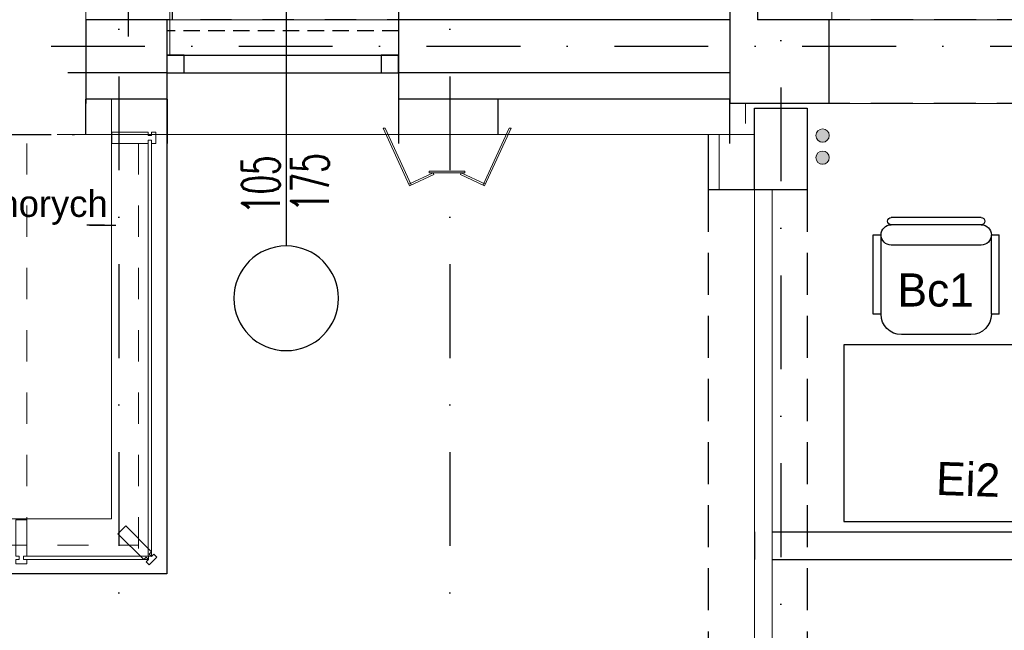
# Model space of a CAD drawing. Header units: millimetres. Extents: x 14495 to 271441, y -21035 to 2232.
# Tile 159 of 227: x 85905 to 86351, y -3479 to -3202. Entities that reach past the tile are written whole.
import ezdxf
from ezdxf.enums import TextEntityAlignment as Align

# ---------------------------------------------------------------- set-up
doc = ezdxf.new("R2010")
doc.units = ezdxf.units.MM
for name, pattern in [('DASHDOT', [1, 0.5, -0.25, 0, -0.25]), ('DASHED', [28.222222, 14.111111, -14.111111]), ('DASHED2', [9.525, 6.35, -3.175]), ('HIDDENX2', [0.75, 0.5, -0.25])]:
    doc.linetypes.add(name, pattern=pattern)
for name, color, linetype in [('-- TECH  SYMBOLE', 1, 'Continuous'), ('-- TECH WYPOSAŻENIE', 2, 'Continuous'), ('_1_cienkie', 251, 'Continuous'), ('_A_widok', 1, 'Continuous'), ('a-bloki-drzwi', 52, 'Continuous'), ('a-cienka', 8, 'Continuous'), ('A-POW-NR', 1, 'Continuous'), ('A_bloki-drzwi', 1, 'Continuous'), ('A_BLOKI_KÓŁKO', 1, 'Continuous'), ('A_BLOKI_OPIS', 1, 'Continuous'), ('A_cieńsza', 8, 'Continuous'), ('A_L przerywana', 251, 'HIDDENX2'), ('A_L_PRZEK', 3, 'Continuous'), ('A_Lwidok', 1, 'Continuous'), ('A_okładzina HPL', 37, 'Continuous'), ('A_OSIE', 252, 'DASHDOT'), ('A_PROJEKTOWANE', 3, 'Continuous'), ('A_SC_DZIAlOWE', 4, 'Continuous'), ('TECH Meble', 1, 'Continuous')]:
    doc.layers.add(name, color=color, linetype=linetype)
doc.layers.add('A-POW', color=2, linetype='Continuous', plot=False)
for name, color, linetype, lineweight in [('A_ALUMINIUM', 1, 'Continuous', 13), ('A_L_CIENKA', 251, 'Continuous', 5), ('A_obudowy G-K', 31, 'Continuous', 0), ('SAN_Przewody powrotne CO na rzucie', 180, 'Continuous', 40), ('SAN_Przewody zasilające CO na rzucie', 20, 'Continuous', 40)]:
    doc.layers.add(name, color=color, linetype=linetype, lineweight=lineweight)
doc.styles.add('ARIAL1_2', font='arial.ttf', dxfattribs={"width": 1.2})
doc.styles.add('arialce', font='ARIALN.TTF')
doc.styles.add('cg', font='GOTHIC.TTF')
doc.styles.add('ROMANS', font='romans', dxfattribs={"width": 0.6})
doc.styles.add('switz721ltexbt', font='swissel.ttf')

# ---------------------------------------------------------------- blocks, each defined once
blk = doc.blocks.new('HJTS')
at = {"color": 8}
blk.add_line((0, 0), (0, 111.34), dxfattribs=at)
at = {"layer": 'A_BLOKI_KÓŁKO', "ltscale": 0.04}
blk.add_circle((0, 135.04), 23.7, dxfattribs=at)
at = {"layer": 'A_BLOKI_OPIS', "style": 'ROMANS'}
for tag, height, width, p in [('O', 20.59, 0.5, (-0.05, 135.67)), ('100', 17.16, 0.6, (-11.49, 86.54)), ('200', 17.16, 0.6, (10.76, 86.54))]:
    blk.add_attdef(tag, text='', height=height, rotation=90, dxfattribs=dict(at, width=width)).set_placement(p, align=Align.MIDDLE)
blk = doc.blocks.new('POW')
at = {"const_width": 5}
blk.add_lwpolyline([(125.32, 0), (0, 0)], dxfattribs=at)
at = {"style": 'switz721ltexbt'}
blk.add_attdef('001', (-1.78, 12.35), '', height=41.18, dxfattribs=at)
blk = doc.blocks.new('fghsdx')
at = {"lineweight": 0}
for p, q in [((-37.08, -19.4), (-25.08, 6.6)), ((-36.19, -19.4), (-24.35, 6.26)), ((-14.42, 0.8), (-25.41, 5.87)), ((-14.08, 1.53), (-25.08, 6.6)), ((-2.07, 1.53), (8.92, 6.6)), ((-1.73, 0.8), (9.26, 5.87)), ((20.04, -19.4), (8.2, 6.26)), ((20.92, -19.4), (8.92, 6.6)), ((-16.15, 0.8), (0, 0.8)), ((-16.15, 0.8), (-16.15, 0)), ((-16.15, 0), (0, 0)), ((-14.42, 0.8), (-14.08, 1.53)), ((-1.73, 0.8), (-2.07, 1.53)), ((0, 0.8), (0, 0)), ((-37.08, -19.4), (-36.19, -19.4)), ((20.92, -19.4), (20.04, -19.4))]:
    blk.add_line(p, q, dxfattribs=at)
blk = doc.blocks.new('K.1.1')
at = {"color": 2}
for p, q in [((-20.38, 53), (20.38, 53)), ((-20.38, 49.77), (20.38, 49.77)), ((-28.5, 9.23), (-28.5, 45.15)), ((-25, 45.15), (-28.5, 45.15)), ((-25, 9.23), (-25, 45.15)), ((25, 9.23), (25, 45.15)), ((28.5, 45.15), (25, 45.15)), ((28.5, 9.23), (28.5, 45.15)), ((-20.38, 40.54), (20.38, 40.54)), ((-28.5, 9.23), (-25, 9.23)), ((25, 9.23), (28.5, 9.23)), ((-15.77, 0), (15.77, 0))]:
    blk.add_line(p, q, dxfattribs=at)
for centre, radius, start, end in [((-20.38, 45.15), 4.62, 90, 270), ((-20.38, 51.38), 1.62, 90, 270), ((20.38, 51.38), 1.62, 270, 90), ((20.38, 45.15), 4.62, 270, 90), ((-15.77, 9.23), 9.23, 180, 270), ((15.77, 9.23), 9.23, 270, 0)]:
    blk.add_arc(centre, radius, start, end, dxfattribs=at)
at = {"style": 'ROMANS', "flags": 1}
for tag, p in [('OPIS', (-154.94, 45.65)), ('WYMIARY', (-154.7, 27.93)), ('PRODUCENT', (-155.26, 9.38)), ('TYP', (-155.26, -12.3))]:
    blk.add_attdef(tag, p, '', height=10, dxfattribs=at)

msp = doc.modelspace()

# ---------------------------------------------------------------- hatches: boundary and pattern name
at = {"layer": 'SAN_Przewody powrotne CO na rzucie', "lineweight": 13}
msp.add_hatch(color=256, dxfattribs=at).paths.add_polyline_path([(86268.61, -3268.04, 1), (86268.61, -3262.04, 1)])
at = {"layer": 'SAN_Przewody zasilające CO na rzucie', "lineweight": 13}
msp.add_hatch(color=256, dxfattribs=at).paths.add_polyline_path([(86268.61, -3258.04, 1), (86268.61, -3252.04, 1)])

# ---------------------------------------------------------------- linework, layer by layer
at = {"layer": '-- TECH WYPOSAŻENIE', "color": 2}
msp.add_lwpolyline([(86278.35, -3349.5), (86278.35, -3429.5), (86358.35, -3429.5), (86358.35, -3349.5)], close=True, dxfattribs=at)
at = {"layer": '_1_cienkie', "linetype": 'DASHED'}
msp.add_line((86226.65, -3202.26), (85971.65, -3202.26), dxfattribs=at)
at = {"layer": '_1_cienkie', "linetype": 'DASHED2', "ltscale": 3}
for p, q in [((86538.29, -3202.26), (86271.65, -3202.26)), ((86538.22, -3240.26), (86271.58, -3240.26)), ((85671.51, -3254.26), (85929.71, -3254.26)), ((86216.79, -3279.26), (86216.79, -3771.76)), ((86261.79, -3279.26), (86261.79, -3771.76))]:
    msp.add_line(p, q, dxfattribs=at)
at = {"layer": '_1_cienkie'}
for p, q in [((85934.71, -3238.26), (85934.71, -3254.26)), ((85971.65, -3238.26), (85971.65, -3258.26)), ((86076.5, -3238.26), (86076.5, -3258.26)), ((86121.5, -3238.26), (86121.5, -3254.26)), ((86226.5, -3238.26), (86226.5, -3258.26)), ((85935.37, -3295.24), (85943.37, -3295.24)), ((85936.51, -3295.28), (85948.51, -3295.28))]:
    msp.add_line(p, q, dxfattribs=at)
at = {"layer": '_1_cienkie', "lineweight": 0}
for p, q in [((85921.82, -3254.26), (85929.71, -3254.26)), ((85926.82, -3254.26), (85971.74, -3254.26)), ((86076.74, -3254.26), (86121.5, -3254.26)), ((86121.67, -3254.26), (86237.79, -3254.26)), ((86221.79, -3254.26), (86221.79, -3279.26))]:
    msp.add_line(p, q, dxfattribs=at)
at = {"layer": '_A_widok'}
for points in [[(85971.53, -3238.26), (85971.53, -3453.28), (85626.6, -3453.28), (85626.6, -3250.26)], [(85971.53, -3250.26), (85971.53, -3453.28), (85626.6, -3453.28), (85626.6, -3250.26)]]:
    msp.add_lwpolyline(points, dxfattribs=at)
at = {"layer": '_A_widok', "lineweight": 13}
msp.add_lwpolyline([(85946.53, -3238.26), (85946.53, -3428.28), (85651.6, -3428.28), (85651.6, -3238.26)], dxfattribs=at)
at = {"layer": 'a-cienka'}
for points in [[(85971.72, -3226.26), (85926.72, -3226.26)], [(86226.65, -3226.26), (86076.5, -3226.26)]]:
    msp.add_lwpolyline(points, dxfattribs=at)
at = {"layer": 'A_ALUMINIUM'}
for p, q in [((85971.58, -3240.26), (85971.58, -3446.76)), ((86233.78, -3240.26), (86233.78, -3249.26)), ((86237.79, -3279.26), (86237.79, -3771.76)), ((86245.79, -3279.26), (86245.79, -3771.76)), ((86237.79, -3545.26), (86237.79, -3446.76))]:
    msp.add_line(p, q, dxfattribs=at)
at = {"layer": 'A_ALUMINIUM', "linetype": 'DASHED'}
for p, q in [((85908.13, -3258.26), (85908.13, -3445.26)), ((85958.67, -3258.26), (85958.67, -3445.26)), ((85639.79, -3440.26), (85958.67, -3440.26))]:
    msp.add_line(p, q, dxfattribs=at)
at = {"layer": 'A_ALUMINIUM'}
for points in [[(85966.6, -3258.26), (85964.6, -3258.26), (85964.6, -3256.76), (85963.1, -3256.76), (85963.1, -3258.26), (85946.6, -3258.26), (85946.6, -3253.26), (85963.1, -3253.26), (85963.1, -3254.76), (85964.6, -3254.76), (85964.6, -3253.26), (85966.6, -3253.26), (85966.6, -3258.26), (85964.6, -3258.26)], [(85903.13, -3448.76), (85903.13, -3446.76), (85904.63, -3446.76), (85904.63, -3445.26), (85903.13, -3445.26), (85903.13, -3428.76), (85908.13, -3428.76), (85908.13, -3445.26), (85906.63, -3445.26), (85906.63, -3446.76), (85908.13, -3446.76), (85908.13, -3448.76), (85903.13, -3448.76), (85903.13, -3446.76)], [(85963.54, -3449.23), (85962.13, -3447.82), (85963.19, -3446.76), (85962.13, -3445.7), (85961.07, -3446.76), (85949.4, -3435.09), (85952.93, -3431.55), (85964.6, -3443.22), (85963.54, -3444.28), (85964.6, -3445.34), (85965.66, -3444.28), (85967.08, -3445.7), (85963.54, -3449.23), (85962.13, -3447.82)]]:
    msp.add_lwpolyline(points, dxfattribs=at)
for points in [[(85963.1, -3445.26), (85964.6, -3445.26), (85964.6, -3256.76), (85963.1, -3256.76)], [(85906.63, -3445.26), (85963.19, -3445.26), (85963.19, -3446.76), (85906.63, -3446.76)]]:
    msp.add_lwpolyline(points, close=True, dxfattribs=at)
at = {"layer": 'A_bloki-drzwi'}
for p, q in [((85971.58, -3218.26), (86076.58, -3218.26)), ((85971.58, -3226.26), (86076.58, -3226.26))]:
    msp.add_line(p, q, dxfattribs=at)
for points in [[(85971.58, -3226.26), (85979.44, -3226.26), (85979.44, -3218.26), (85971.58, -3218.26)], [(86068.71, -3226.26), (86076.58, -3226.26), (86076.58, -3218.26), (86068.71, -3218.26)]]:
    msp.add_lwpolyline(points, close=True, dxfattribs=at)
at = {"layer": 'A_cieńsza', "linetype": 'Continuous', "lineweight": 13}
msp.add_lwpolyline([(86271.58, -3202.26), (86271.58, -3240.26), (86527.29, -3240.26), (86527.29, -3202.26), (86272.9, -3202.26), (86271.65, -3202.26)], dxfattribs=at)
at = {"layer": 'A_L przerywana', "ltscale": 15}
msp.add_line((86076.58, -3207.26), (85971.58, -3207.26), dxfattribs=at)
at = {"layer": 'A_L_CIENKA'}
for p, q in [((86076.58, -3202.26), (85971.58, -3202.26)), ((85971.74, -3254.26), (86076.74, -3254.26))]:
    msp.add_line(p, q, dxfattribs=at)
at = {"layer": 'A_L_PRZEK'}
msp.add_line((85954, -3184.86), (85954, -3209.86), dxfattribs=at)
at = {"layer": 'A_Lwidok'}
msp.add_lwpolyline([(85974.08, -3202.26), (85974.08, -3184.22), (86076.58, -3184.22), (86076.58, -3202.26)], dxfattribs=at)
at = {"layer": 'A_obudowy G-K', "lineweight": 5}
for p, q in [((85934.79, -3202.26), (85934.73, -3192.26)), ((85972.9, -3192.26), (85972.9, -3218.26)), ((86272.9, -3192.26), (86272.9, -3202.26))]:
    msp.add_line(p, q, dxfattribs=at)
at = {"layer": 'A_okładzina HPL', "lineweight": 30}
for p in [(86216.79, -3254.26), (86237.79, -3279.26)]:
    msp.add_line(p, (86216.79, -3279.26), dxfattribs=at)
at = {"layer": 'A_OSIE', "ltscale": 85}
for p, q in [((85949.79, -1440.81), (85949.79, -4124.68)), ((86099.79, -1440.81), (86099.79, -4124.68)), ((86249.79, -1786.26), (86249.79, -4124.68)), ((82259.79, -3214.26), (86562.29, -3214.26))]:
    msp.add_line(p, q, dxfattribs=at)
at = {"layer": 'A_PROJEKTOWANE'}
for p, q in [((85934.79, -3202.26), (85934.79, -3240.26)), ((85971.58, -3202.26), (85971.58, -3240.26)), ((85971.58, -3202.26), (85971.58, -3240.26)), ((86076.58, -3202.26), (86076.5, -3238.26)), ((86076.58, -3202.26), (86076.58, -3240.26)), ((86226.65, -3202.26), (86121.5, -3202.26)), ((86226.65, -3202.26), (86226.65, -3240.26)), ((86271.58, -3202.26), (86271.58, -3240.26))]:
    msp.add_line(p, q, dxfattribs=at)
for points in [[(85971.65, -3202.26), (85934.79, -3202.26)], [(86121.58, -3202.26), (86076.58, -3202.26)], [(86271.65, -3202.26), (86239.16, -3202.26)], [(85971.72, -3238.26), (85934.79, -3238.26)], [(86226.5, -3238.26), (86076.5, -3238.26)], [(86271.65, -3240.26), (86226.65, -3240.26)], [(86237.79, -3242.26), (86261.79, -3242.26), (86261.79, -3279.26), (86237.79, -3279.26), (86237.79, -3242.26)]]:
    msp.add_lwpolyline(points, dxfattribs=at)
at = {"layer": 'A_SC_DZIAlOWE'}
for p, q in [((86226.66, -3006.05), (86226.66, -3202.26)), ((86239.16, -3006.05), (86239.16, -3202.26)), ((86237.79, -3434.26), (86237.79, -3446.76)), ((86245.79, -3434.26), (86527.29, -3434.26)), ((86245.79, -3446.76), (86539.79, -3446.76))]:
    msp.add_line(p, q, dxfattribs=at)
at = {"layer": 'SAN_Przewody powrotne CO na rzucie', "lineweight": 13}
msp.add_circle((86268.72, -3264.74), 3, dxfattribs=at)
at = {"layer": 'SAN_Przewody zasilające CO na rzucie', "lineweight": 13}
msp.add_circle((86268.72, -3254.74), 3, dxfattribs=at)

# ---------------------------------------------------------------- block references
at = {"layer": 'a-bloki-drzwi'}
ref = msp.add_blockref('HJTS', (86025.65, -3193.41), dxfattribs=dict(at, xscale=-1, rotation=180))
ref.add_attrib('100', '105', dxfattribs={"layer": 'A_BLOKI_OPIS', "extrusion": (0, 0, -1), "height": 17.16, "rotation": 90, "style": 'ROMANS', "text_generation_flag": 4, "width": 0.6}).set_placement((-86014.15, -3277.01), align=Align.MIDDLE)
ref.add_attrib('200', '175', dxfattribs={"layer": 'A_BLOKI_OPIS', "extrusion": (0, 0, -1), "height": 17.16, "rotation": 90, "style": 'ROMANS', "text_generation_flag": 4, "width": 0.6}).set_placement((-86036.41, -3276.03), align=Align.MIDDLE)
at = {"layer": 'A-POW-NR'}
ref = msp.add_blockref('POW', (85659.21, -3294.78), dxfattribs=dict(at, xscale=0.6, yscale=0.6, zscale=0.6))
ref.add_attrib('88,88', '12.7', dxfattribs={"layer": 'A-POW', "height": 8, "style": 'ARIAL1_2', "width": 1.2}).set_placement((85687.43, -3313.63), align=Align.RIGHT)
ref.add_attrib('POKOJ', 'Przedsionek dzieci chorych', (85744.89, -3291.57), dxfattribs={"layer": 'A-POW', "height": 12, "style": 'arialce', "width": 1.2})
ref.add_attrib('001', '217', (85659.21, -3290.26), dxfattribs={"layer": '0', "height": 24.71, "style": 'switz721ltexbt', "width": 0.7})
at = {"layer": 'A_okładzina HPL', "lineweight": 0, "xscale": -1, "rotation": 180}
msp.add_blockref('fghsdx', (86106.65, -3270.85), dxfattribs=at)
at = {"layer": 'TECH Meble', "xscale": -1}
msp.add_blockref('K.1.1', (86320.19, -3344.89), dxfattribs=at)

# ---------------------------------------------------------------- texts
at = {"layer": '-- TECH  SYMBOLE', "color": 1, "style": 'cg'}
msp.add_text('Bc1', height=15, dxfattribs=at).set_placement((86302.67, -3332.17))
msp.add_text('Ei2', height=15, rotation=358.0976, dxfattribs=at).set_placement((86319.96, -3417.46))

doc.saveas('drawing.dxf')
